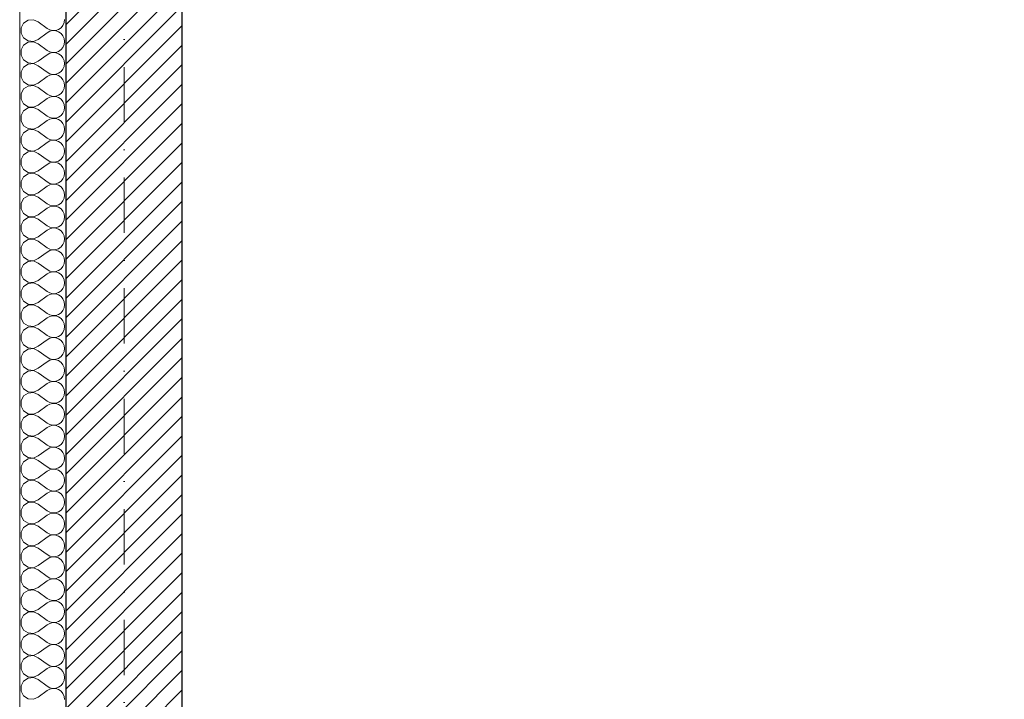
# Model space of a CAD drawing. Header units: millimetres. Extents: x -140780 to 266886, y -104422 to 233759.
# Tile 6 of 104: x 179075 to 182285, y 110143 to 112357. Entities that reach past the tile are written whole.
import ezdxf

# ---------------------------------------------------------------- set-up
doc = ezdxf.new("R2010")
doc.units = ezdxf.units.MM
doc.header["$MEASUREMENT"] = 0
doc.linetypes.add('Kropki i Kreski', pattern=[360, 180, -90, 0, -90])
for name, color, linetype in [('Konstrukcja - Siatki mod', 7, 'Continuous'), ('KR_INW', 7, 'Continuous'), ('NAPIS_SODON', 7, 'Continuous')]:
    doc.layers.add(name, color=color, linetype=linetype)
doc.layers.add('Konstrukcja - Siatki mod_Nr_pióra__48', color=7, linetype='Continuous', lineweight=15, true_color=0xa80f02)
doc.layers.add('KR_INW_Nr_pióra__102', color=7, linetype='Continuous', lineweight=5, true_color=0xcccccc)
for name, color, linetype, lineweight in [('KR_INW_Nr_pióra__101', 252, 'Continuous', 5), ('KR_INW_Nr_pióra__27', 7, 'Continuous', 25), ('KR_INW_Nr_pióra__47', 7, 'Continuous', 15), ('NAPIS_SODON_Nr_pióra__1', 7, 'Continuous', 13)]:
    doc.layers.add(name, color=color, linetype=linetype, lineweight=lineweight)

# ---------------------------------------------------------------- blocks, each defined once
blk = doc.blocks.new('Strop_1', base_point=(179225, 121523.3))
at = {"layer": 'NAPIS_SODON_Nr_pióra__1', "linetype": 'Continuous', "flags": 128}
blk.add_lwpolyline([(179225, 121523.3), (179225.9, 107003.8), (250898.3, 107008.3), (250897.4, 121527.8)], close=True, dxfattribs=at)
blk = doc.blocks.new('*X146')
at = {"layer": 'KR_INW_Nr_pióra__102', "linetype": 'Continuous'}
for p, q in [((179088, 112345.5), (179079.7, 112330.1)), ((179102.4, 112355.1), (179088, 112345.5)), ((179119.8, 112356.7), (179102.4, 112355.1)), ((179135.8, 112350), (179119.8, 112356.7)), ((179135.8, 112350), (179164.4, 112328.6)), ((179209.9, 112330.8), (179216.2, 112338.4)), ((179216.2, 112338.4), (179220.2, 112347.4)), ((179220.2, 112347.4), (179221.5, 112357.1)), ((179079.7, 112330.1), (179079.7, 112312.7)), ((179079.7, 112312.7), (179088, 112297.4)), ((179135.8, 112292.9), (179164.4, 112314.3)), ((179164.4, 112328.6), (179173, 112323.8)), ((179173, 112319.1), (179164.4, 112314.3)), ((179173, 112323.8), (179182.6, 112321.6)), ((179182.6, 112321.3), (179173, 112319.1)), ((179182.6, 112321.6), (179192.4, 112322.1)), ((179192.4, 112320.8), (179182.6, 112321.3)), ((179192.4, 112322.1), (179201.8, 112325.2)), ((179201.8, 112317.7), (179192.4, 112320.8)), ((179201.8, 112325.2), (179209.9, 112330.8)), ((179209.9, 112312.1), (179201.8, 112317.7)), ((179216.2, 112304.5), (179209.9, 112312.1)), ((179220.2, 112295.5), (179216.2, 112304.5)), ((179088, 112274), (179079.7, 112258.7)), ((179088, 112297.4), (179102.4, 112287.8)), ((179102.4, 112283.7), (179088, 112274)), ((179102.4, 112287.8), (179119.8, 112286.1)), ((179119.8, 112285.3), (179102.4, 112283.7)), ((179119.8, 112286.1), (179135.8, 112292.9)), ((179135.8, 112278.6), (179119.8, 112285.3)), ((179135.8, 112278.6), (179164.4, 112257.1)), ((179216.2, 112266.9), (179220.2, 112276)), ((179221.5, 112285.7), (179220.2, 112295.5)), ((179220.2, 112276), (179221.5, 112285.7)), ((179079.7, 112258.7), (179079.7, 112241.3)), ((179079.7, 112241.3), (179088, 112226)), ((179135.8, 112221.4), (179164.4, 112242.9)), ((179164.4, 112257.1), (179173, 112252.4)), ((179173, 112247.6), (179164.4, 112242.9)), ((179173, 112252.4), (179182.6, 112250.1)), ((179182.6, 112249.9), (179173, 112247.6)), ((179182.6, 112250.1), (179192.4, 112250.6)), ((179192.4, 112249.4), (179182.6, 112249.9)), ((179192.4, 112250.6), (179201.8, 112253.8)), ((179201.8, 112246.2), (179192.4, 112249.4)), ((179201.8, 112253.8), (179209.9, 112259.4)), ((179209.9, 112240.6), (179201.8, 112246.2)), ((179209.9, 112259.4), (179216.2, 112266.9)), ((179216.2, 112233.1), (179209.9, 112240.6)), ((179088, 112226), (179102.4, 112216.3)), ((179102.4, 112212.2), (179088, 112202.6)), ((179102.4, 112216.3), (179119.8, 112214.7)), ((179119.8, 112213.9), (179102.4, 112212.2)), ((179119.8, 112214.7), (179135.8, 112221.4)), ((179135.8, 112207.1), (179119.8, 112213.9)), ((179135.8, 112207.1), (179164.4, 112185.7)), ((179220.2, 112224), (179216.2, 112233.1)), ((179221.5, 112214.3), (179220.2, 112224)), ((179220.2, 112204.5), (179221.5, 112214.3)), ((179088, 112202.6), (179079.7, 112187.3)), ((179079.7, 112187.3), (179079.7, 112169.9)), ((179164.4, 112185.7), (179173, 112180.9)), ((179173, 112176.2), (179164.4, 112171.4)), ((179173, 112180.9), (179182.6, 112178.7)), ((179182.6, 112178.4), (179173, 112176.2)), ((179182.6, 112178.7), (179192.4, 112179.2)), ((179192.4, 112177.9), (179182.6, 112178.4)), ((179192.4, 112179.2), (179201.8, 112182.3)), ((179201.8, 112174.8), (179192.4, 112177.9)), ((179201.8, 112182.3), (179209.9, 112187.9)), ((179209.9, 112169.2), (179201.8, 112174.8)), ((179209.9, 112187.9), (179216.2, 112195.5)), ((179216.2, 112195.5), (179220.2, 112204.5)), ((179079.7, 112169.9), (179088, 112154.5)), ((179088, 112154.5), (179102.4, 112144.9)), ((179102.4, 112144.9), (179119.8, 112143.3)), ((179119.8, 112142.4), (179102.4, 112140.8)), ((179119.8, 112143.3), (179135.8, 112150)), ((179135.8, 112135.7), (179119.8, 112142.4)), ((179135.8, 112150), (179164.4, 112171.4)), ((179216.2, 112161.6), (179209.9, 112169.2)), ((179220.2, 112152.6), (179216.2, 112161.6)), ((179221.5, 112142.9), (179220.2, 112152.6)), ((179220.2, 112133.1), (179221.5, 112142.9)), ((179088, 112131.2), (179079.7, 112115.8)), ((179079.7, 112115.8), (179079.7, 112098.4)), ((179102.4, 112140.8), (179088, 112131.2)), ((179135.8, 112135.7), (179164.4, 112114.3)), ((179164.4, 112114.3), (179173, 112109.5)), ((179192.4, 112107.8), (179201.8, 112110.9)), ((179201.8, 112110.9), (179209.9, 112116.5)), ((179209.9, 112116.5), (179216.2, 112124.1)), ((179216.2, 112124.1), (179220.2, 112133.1)), ((179079.7, 112098.4), (179088, 112083.1)), ((179088, 112083.1), (179102.4, 112073.5)), ((179119.8, 112071.8), (179135.8, 112078.6)), ((179135.8, 112078.6), (179164.4, 112100)), ((179173, 112104.8), (179164.4, 112100)), ((179173, 112109.5), (179182.6, 112107.3)), ((179182.6, 112107), (179173, 112104.8)), ((179182.6, 112107.3), (179192.4, 112107.8)), ((179192.4, 112106.5), (179182.6, 112107)), ((179201.8, 112103.4), (179192.4, 112106.5)), ((179209.9, 112097.8), (179201.8, 112103.4)), ((179216.2, 112090.2), (179209.9, 112097.8)), ((179220.2, 112081.2), (179216.2, 112090.2)), ((179221.5, 112071.4), (179220.2, 112081.2)), ((179088, 112059.7), (179079.7, 112044.4)), ((179102.4, 112069.4), (179088, 112059.7)), ((179102.4, 112073.5), (179119.8, 112071.8)), ((179119.8, 112071), (179102.4, 112069.4)), ((179135.8, 112064.3), (179119.8, 112071)), ((179135.8, 112064.3), (179164.4, 112042.9)), ((179209.9, 112045.1), (179216.2, 112052.7)), ((179216.2, 112052.7), (179220.2, 112061.7)), ((179220.2, 112061.7), (179221.5, 112071.4)), ((179079.7, 112044.4), (179079.7, 112027)), ((179079.7, 112027), (179088, 112011.7)), ((179135.8, 112007.1), (179164.4, 112028.6)), ((179164.4, 112042.9), (179173, 112038.1)), ((179173, 112033.3), (179164.4, 112028.6)), ((179173, 112038.1), (179182.6, 112035.9)), ((179182.6, 112035.6), (179173, 112033.3)), ((179182.6, 112035.9), (179192.4, 112036.3)), ((179192.4, 112035.1), (179182.6, 112035.6)), ((179192.4, 112036.3), (179201.8, 112039.5)), ((179201.8, 112031.9), (179192.4, 112035.1)), ((179201.8, 112039.5), (179209.9, 112045.1)), ((179209.9, 112026.4), (179201.8, 112031.9)), ((179216.2, 112018.8), (179209.9, 112026.4)), ((179220.2, 112009.8), (179216.2, 112018.8)), ((179088, 111988.3), (179079.7, 111973)), ((179088, 112011.7), (179102.4, 112002.1)), ((179102.4, 111997.9), (179088, 111988.3)), ((179102.4, 112002.1), (179119.8, 112000.4)), ((179119.8, 111999.6), (179102.4, 111997.9)), ((179119.8, 112000.4), (179135.8, 112007.1)), ((179135.8, 111992.9), (179119.8, 111999.6)), ((179135.8, 111992.9), (179164.4, 111971.4)), ((179216.2, 111981.2), (179220.2, 111990.2)), ((179221.5, 112000), (179220.2, 112009.8)), ((179220.2, 111990.2), (179221.5, 112000)), ((179079.7, 111973), (179079.7, 111955.6)), ((179079.7, 111955.6), (179088, 111940.3)), ((179135.8, 111935.7), (179164.4, 111957.1)), ((179164.4, 111971.4), (179173, 111966.7)), ((179173, 111961.9), (179164.4, 111957.1)), ((179173, 111966.7), (179182.6, 111964.4)), ((179182.6, 111964.1), (179173, 111961.9)), ((179182.6, 111964.4), (179192.4, 111964.9)), ((179192.4, 111963.7), (179182.6, 111964.1)), ((179192.4, 111964.9), (179201.8, 111968.1)), ((179201.8, 111960.5), (179192.4, 111963.7)), ((179201.8, 111968.1), (179209.9, 111973.6)), ((179209.9, 111954.9), (179201.8, 111960.5)), ((179209.9, 111973.6), (179216.2, 111981.2)), ((179216.2, 111947.3), (179209.9, 111954.9)), ((179088, 111940.3), (179102.4, 111930.6)), ((179102.4, 111926.5), (179088, 111916.9)), ((179102.4, 111930.6), (179119.8, 111929)), ((179119.8, 111928.2), (179102.4, 111926.5)), ((179119.8, 111929), (179135.8, 111935.7)), ((179135.8, 111921.4), (179119.8, 111928.2)), ((179135.8, 111921.4), (179164.4, 111900)), ((179220.2, 111938.3), (179216.2, 111947.3)), ((179216.2, 111909.8), (179220.2, 111918.8)), ((179221.5, 111928.6), (179220.2, 111938.3)), ((179220.2, 111918.8), (179221.5, 111928.6)), ((179088, 111916.9), (179079.7, 111901.6)), ((179079.7, 111901.6), (179079.7, 111884.2)), ((179135.8, 111864.3), (179164.4, 111885.7)), ((179164.4, 111900), (179173, 111895.2)), ((179173, 111890.5), (179164.4, 111885.7)), ((179173, 111895.2), (179182.6, 111893)), ((179182.6, 111892.7), (179173, 111890.5)), ((179182.6, 111893), (179192.4, 111893.5)), ((179192.4, 111892.2), (179182.6, 111892.7)), ((179192.4, 111893.5), (179201.8, 111896.6)), ((179201.8, 111889.1), (179192.4, 111892.2)), ((179201.8, 111896.6), (179209.9, 111902.2)), ((179209.9, 111883.5), (179201.8, 111889.1)), ((179209.9, 111902.2), (179216.2, 111909.8)), ((179079.7, 111884.2), (179088, 111868.8)), ((179088, 111868.8), (179102.4, 111859.2)), ((179102.4, 111855.1), (179088, 111845.5)), ((179102.4, 111859.2), (179119.8, 111857.6)), ((179119.8, 111856.7), (179102.4, 111855.1)), ((179119.8, 111857.6), (179135.8, 111864.3)), ((179135.8, 111850), (179119.8, 111856.7)), ((179216.2, 111875.9), (179209.9, 111883.5)), ((179220.2, 111866.9), (179216.2, 111875.9)), ((179221.5, 111857.1), (179220.2, 111866.9)), ((179220.2, 111847.4), (179221.5, 111857.1)), ((179088, 111845.5), (179079.7, 111830.1)), ((179079.7, 111830.1), (179079.7, 111812.7)), ((179135.8, 111850), (179164.4, 111828.6)), ((179164.4, 111828.6), (179173, 111823.8)), ((179173, 111823.8), (179182.6, 111821.6)), ((179182.6, 111821.3), (179173, 111819.1)), ((179182.6, 111821.6), (179192.4, 111822.1)), ((179192.4, 111820.8), (179182.6, 111821.3)), ((179192.4, 111822.1), (179201.8, 111825.2)), ((179201.8, 111825.2), (179209.9, 111830.8)), ((179209.9, 111830.8), (179216.2, 111838.4)), ((179216.2, 111838.4), (179220.2, 111847.4)), ((179079.7, 111812.7), (179088, 111797.4)), ((179088, 111797.4), (179102.4, 111787.8)), ((179119.8, 111786.1), (179135.8, 111792.9)), ((179135.8, 111792.9), (179164.4, 111814.3)), ((179173, 111819.1), (179164.4, 111814.3)), ((179201.8, 111817.7), (179192.4, 111820.8)), ((179209.9, 111812.1), (179201.8, 111817.7)), ((179216.2, 111804.5), (179209.9, 111812.1)), ((179220.2, 111795.5), (179216.2, 111804.5)), ((179221.5, 111785.7), (179220.2, 111795.5)), ((179088, 111774), (179079.7, 111758.7)), ((179079.7, 111758.7), (179079.7, 111741.3)), ((179102.4, 111783.7), (179088, 111774)), ((179102.4, 111787.8), (179119.8, 111786.1)), ((179119.8, 111785.3), (179102.4, 111783.7)), ((179135.8, 111778.6), (179119.8, 111785.3)), ((179135.8, 111778.6), (179164.4, 111757.1)), ((179164.4, 111757.1), (179173, 111752.4)), ((179201.8, 111753.8), (179209.9, 111759.4)), ((179209.9, 111759.4), (179216.2, 111766.9)), ((179216.2, 111766.9), (179220.2, 111776)), ((179220.2, 111776), (179221.5, 111785.7)), ((179079.7, 111741.3), (179088, 111726)), ((179088, 111726), (179102.4, 111716.3)), ((179135.8, 111721.4), (179164.4, 111742.9)), ((179173, 111747.6), (179164.4, 111742.9)), ((179173, 111752.4), (179182.6, 111750.1)), ((179182.6, 111749.9), (179173, 111747.6)), ((179182.6, 111750.1), (179192.4, 111750.6)), ((179192.4, 111749.4), (179182.6, 111749.9)), ((179192.4, 111750.6), (179201.8, 111753.8)), ((179201.8, 111746.2), (179192.4, 111749.4)), ((179209.9, 111740.6), (179201.8, 111746.2)), ((179216.2, 111733.1), (179209.9, 111740.6)), ((179220.2, 111724), (179216.2, 111733.1)), ((179088, 111702.6), (179079.7, 111687.3)), ((179102.4, 111712.2), (179088, 111702.6)), ((179102.4, 111716.3), (179119.8, 111714.7)), ((179119.8, 111713.9), (179102.4, 111712.2)), ((179119.8, 111714.7), (179135.8, 111721.4)), ((179135.8, 111707.1), (179119.8, 111713.9)), ((179135.8, 111707.1), (179164.4, 111685.7)), ((179209.9, 111687.9), (179216.2, 111695.5)), ((179216.2, 111695.5), (179220.2, 111704.5)), ((179221.5, 111714.3), (179220.2, 111724)), ((179220.2, 111704.5), (179221.5, 111714.3)), ((179079.7, 111687.3), (179079.7, 111669.9)), ((179079.7, 111669.9), (179088, 111654.5)), ((179135.8, 111650), (179164.4, 111671.4)), ((179164.4, 111685.7), (179173, 111680.9)), ((179173, 111676.2), (179164.4, 111671.4)), ((179173, 111680.9), (179182.6, 111678.7)), ((179182.6, 111678.4), (179173, 111676.2)), ((179182.6, 111678.7), (179192.4, 111679.2)), ((179192.4, 111677.9), (179182.6, 111678.4)), ((179192.4, 111679.2), (179201.8, 111682.3)), ((179201.8, 111674.8), (179192.4, 111677.9)), ((179201.8, 111682.3), (179209.9, 111687.9)), ((179209.9, 111669.2), (179201.8, 111674.8)), ((179216.2, 111661.6), (179209.9, 111669.2)), ((179220.2, 111652.6), (179216.2, 111661.6)), ((179088, 111631.2), (179079.7, 111615.8)), ((179088, 111654.5), (179102.4, 111644.9)), ((179102.4, 111640.8), (179088, 111631.2)), ((179102.4, 111644.9), (179119.8, 111643.3)), ((179119.8, 111642.4), (179102.4, 111640.8)), ((179119.8, 111643.3), (179135.8, 111650)), ((179135.8, 111635.7), (179119.8, 111642.4)), ((179135.8, 111635.7), (179164.4, 111614.3)), ((179216.2, 111624.1), (179220.2, 111633.1)), ((179221.5, 111642.9), (179220.2, 111652.6)), ((179220.2, 111633.1), (179221.5, 111642.9)), ((179079.7, 111615.8), (179079.7, 111598.4)), ((179079.7, 111598.4), (179088, 111583.1)), ((179135.8, 111578.6), (179164.4, 111600)), ((179164.4, 111614.3), (179173, 111609.5)), ((179173, 111604.8), (179164.4, 111600)), ((179173, 111609.5), (179182.6, 111607.3)), ((179182.6, 111607), (179173, 111604.8)), ((179182.6, 111607.3), (179192.4, 111607.8)), ((179192.4, 111606.5), (179182.6, 111607)), ((179192.4, 111607.8), (179201.8, 111610.9)), ((179201.8, 111603.4), (179192.4, 111606.5)), ((179201.8, 111610.9), (179209.9, 111616.5)), ((179209.9, 111597.8), (179201.8, 111603.4)), ((179209.9, 111616.5), (179216.2, 111624.1)), ((179216.2, 111590.2), (179209.9, 111597.8)), ((179088, 111583.1), (179102.4, 111573.5)), ((179102.4, 111569.4), (179088, 111559.7)), ((179102.4, 111573.5), (179119.8, 111571.8)), ((179119.8, 111571), (179102.4, 111569.4)), ((179119.8, 111571.8), (179135.8, 111578.6)), ((179135.8, 111564.3), (179119.8, 111571)), ((179220.2, 111581.2), (179216.2, 111590.2)), ((179221.5, 111571.4), (179220.2, 111581.2)), ((179220.2, 111561.7), (179221.5, 111571.4)), ((179088, 111559.7), (179079.7, 111544.4)), ((179079.7, 111544.4), (179079.7, 111527)), ((179135.8, 111564.3), (179164.4, 111542.9)), ((179164.4, 111542.9), (179173, 111538.1)), ((179173, 111533.3), (179164.4, 111528.6)), ((179173, 111538.1), (179182.6, 111535.9)), ((179182.6, 111535.6), (179173, 111533.3)), ((179182.6, 111535.9), (179192.4, 111536.3)), ((179192.4, 111535.1), (179182.6, 111535.6)), ((179192.4, 111536.3), (179201.8, 111539.5)), ((179201.8, 111531.9), (179192.4, 111535.1)), ((179201.8, 111539.5), (179209.9, 111545.1)), ((179209.9, 111545.1), (179216.2, 111552.7)), ((179216.2, 111552.7), (179220.2, 111561.7)), ((179079.7, 111527), (179088, 111511.7)), ((179088, 111511.7), (179102.4, 111502.1)), ((179102.4, 111502.1), (179119.8, 111500.4)), ((179119.8, 111500.4), (179135.8, 111507.1)), ((179135.8, 111507.1), (179164.4, 111528.6)), ((179209.9, 111526.4), (179201.8, 111531.9)), ((179216.2, 111518.8), (179209.9, 111526.4)), ((179220.2, 111509.8), (179216.2, 111518.8)), ((179221.5, 111500), (179220.2, 111509.8)), ((179088, 111488.3), (179079.7, 111473)), ((179079.7, 111473), (179079.7, 111455.6)), ((179102.4, 111497.9), (179088, 111488.3)), ((179119.8, 111499.6), (179102.4, 111497.9)), ((179135.8, 111492.9), (179119.8, 111499.6)), ((179135.8, 111492.9), (179164.4, 111471.4)), ((179164.4, 111471.4), (179173, 111466.7)), ((179192.4, 111464.9), (179201.8, 111468.1)), ((179201.8, 111468.1), (179209.9, 111473.6)), ((179209.9, 111473.6), (179216.2, 111481.2)), ((179216.2, 111481.2), (179220.2, 111490.2)), ((179220.2, 111490.2), (179221.5, 111500)), ((179079.7, 111455.6), (179088, 111440.3)), ((179088, 111440.3), (179102.4, 111430.6)), ((179135.8, 111435.7), (179164.4, 111457.1)), ((179173, 111461.9), (179164.4, 111457.1)), ((179173, 111466.7), (179182.6, 111464.4)), ((179182.6, 111464.1), (179173, 111461.9)), ((179182.6, 111464.4), (179192.4, 111464.9)), ((179192.4, 111463.7), (179182.6, 111464.1)), ((179201.8, 111460.5), (179192.4, 111463.7)), ((179209.9, 111454.9), (179201.8, 111460.5)), ((179216.2, 111447.3), (179209.9, 111454.9)), ((179220.2, 111438.3), (179216.2, 111447.3)), ((179221.5, 111428.6), (179220.2, 111438.3)), ((179088, 111416.9), (179079.7, 111401.6)), ((179102.4, 111426.5), (179088, 111416.9)), ((179102.4, 111430.6), (179119.8, 111429)), ((179119.8, 111428.2), (179102.4, 111426.5)), ((179119.8, 111429), (179135.8, 111435.7)), ((179135.8, 111421.4), (179119.8, 111428.2)), ((179135.8, 111421.4), (179164.4, 111400)), ((179209.9, 111402.2), (179216.2, 111409.8)), ((179216.2, 111409.8), (179220.2, 111418.8)), ((179220.2, 111418.8), (179221.5, 111428.6)), ((179079.7, 111401.6), (179079.7, 111384.2)), ((179079.7, 111384.2), (179088, 111368.8)), ((179135.8, 111364.3), (179164.4, 111385.7)), ((179164.4, 111400), (179173, 111395.2)), ((179173, 111390.5), (179164.4, 111385.7)), ((179173, 111395.2), (179182.6, 111393)), ((179182.6, 111392.7), (179173, 111390.5)), ((179182.6, 111393), (179192.4, 111393.5)), ((179192.4, 111392.2), (179182.6, 111392.7)), ((179192.4, 111393.5), (179201.8, 111396.6)), ((179201.8, 111389.1), (179192.4, 111392.2)), ((179201.8, 111396.6), (179209.9, 111402.2)), ((179209.9, 111383.5), (179201.8, 111389.1)), ((179216.2, 111375.9), (179209.9, 111383.5)), ((179220.2, 111366.9), (179216.2, 111375.9)), ((179088, 111345.5), (179079.7, 111330.1)), ((179088, 111368.8), (179102.4, 111359.2)), ((179102.4, 111355.1), (179088, 111345.5)), ((179102.4, 111359.2), (179119.8, 111357.6)), ((179119.8, 111356.7), (179102.4, 111355.1)), ((179119.8, 111357.6), (179135.8, 111364.3)), ((179135.8, 111350), (179119.8, 111356.7)), ((179135.8, 111350), (179164.4, 111328.6)), ((179216.2, 111338.4), (179220.2, 111347.4)), ((179221.5, 111357.1), (179220.2, 111366.9)), ((179220.2, 111347.4), (179221.5, 111357.1)), ((179079.7, 111330.1), (179079.7, 111312.7)), ((179079.7, 111312.7), (179088, 111297.4)), ((179135.8, 111292.9), (179164.4, 111314.3)), ((179164.4, 111328.6), (179173, 111323.8)), ((179173, 111319.1), (179164.4, 111314.3)), ((179173, 111323.8), (179182.6, 111321.6)), ((179182.6, 111321.3), (179173, 111319.1)), ((179182.6, 111321.6), (179192.4, 111322.1)), ((179192.4, 111320.8), (179182.6, 111321.3)), ((179192.4, 111322.1), (179201.8, 111325.2)), ((179201.8, 111317.7), (179192.4, 111320.8)), ((179201.8, 111325.2), (179209.9, 111330.8)), ((179209.9, 111312.1), (179201.8, 111317.7)), ((179209.9, 111330.8), (179216.2, 111338.4)), ((179216.2, 111304.5), (179209.9, 111312.1)), ((179088, 111297.4), (179102.4, 111287.8)), ((179102.4, 111283.7), (179088, 111274)), ((179102.4, 111287.8), (179119.8, 111286.1)), ((179119.8, 111285.3), (179102.4, 111283.7)), ((179119.8, 111286.1), (179135.8, 111292.9)), ((179135.8, 111278.6), (179119.8, 111285.3)), ((179135.8, 111278.6), (179164.4, 111257.1)), ((179220.2, 111295.5), (179216.2, 111304.5)), ((179216.2, 111266.9), (179220.2, 111276)), ((179221.5, 111285.7), (179220.2, 111295.5)), ((179220.2, 111276), (179221.5, 111285.7)), ((179088, 111274), (179079.7, 111258.7)), ((179079.7, 111258.7), (179079.7, 111241.3)), ((179164.4, 111257.1), (179173, 111252.4)), ((179173, 111247.6), (179164.4, 111242.9)), ((179173, 111252.4), (179182.6, 111250.1)), ((179182.6, 111249.9), (179173, 111247.6)), ((179182.6, 111250.1), (179192.4, 111250.6)), ((179192.4, 111249.4), (179182.6, 111249.9)), ((179192.4, 111250.6), (179201.8, 111253.8)), ((179201.8, 111246.2), (179192.4, 111249.4)), ((179201.8, 111253.8), (179209.9, 111259.4)), ((179209.9, 111240.6), (179201.8, 111246.2)), ((179209.9, 111259.4), (179216.2, 111266.9)), ((179079.7, 111241.3), (179088, 111226)), ((179088, 111226), (179102.4, 111216.3)), ((179102.4, 111212.2), (179088, 111202.6)), ((179102.4, 111216.3), (179119.8, 111214.7)), ((179119.8, 111213.9), (179102.4, 111212.2)), ((179119.8, 111214.7), (179135.8, 111221.4)), ((179135.8, 111207.1), (179119.8, 111213.9)), ((179135.8, 111221.4), (179164.4, 111242.9)), ((179216.2, 111233.1), (179209.9, 111240.6)), ((179220.2, 111224), (179216.2, 111233.1)), ((179221.5, 111214.3), (179220.2, 111224)), ((179220.2, 111204.5), (179221.5, 111214.3)), ((179088, 111202.6), (179079.7, 111187.3)), ((179079.7, 111187.3), (179079.7, 111169.9)), ((179135.8, 111207.1), (179164.4, 111185.7)), ((179164.4, 111185.7), (179173, 111180.9)), ((179173, 111180.9), (179182.6, 111178.7)), ((179182.6, 111178.7), (179192.4, 111179.2)), ((179192.4, 111179.2), (179201.8, 111182.3)), ((179201.8, 111182.3), (179209.9, 111187.9)), ((179209.9, 111187.9), (179216.2, 111195.5)), ((179216.2, 111195.5), (179220.2, 111204.5)), ((179079.7, 111169.9), (179088, 111154.5)), ((179088, 111154.5), (179102.4, 111144.9)), ((179119.8, 111143.3), (179135.8, 111150)), ((179135.8, 111150), (179164.4, 111171.4)), ((179173, 111176.2), (179164.4, 111171.4)), ((179182.6, 111178.4), (179173, 111176.2)), ((179192.4, 111177.9), (179182.6, 111178.4)), ((179201.8, 111174.8), (179192.4, 111177.9)), ((179209.9, 111169.2), (179201.8, 111174.8)), ((179216.2, 111161.6), (179209.9, 111169.2)), ((179220.2, 111152.6), (179216.2, 111161.6)), ((179221.5, 111142.9), (179220.2, 111152.6)), ((179088, 111131.2), (179079.7, 111115.8)), ((179079.7, 111115.8), (179079.7, 111098.4)), ((179102.4, 111140.8), (179088, 111131.2)), ((179102.4, 111144.9), (179119.8, 111143.3)), ((179119.8, 111142.4), (179102.4, 111140.8)), ((179135.8, 111135.7), (179119.8, 111142.4)), ((179135.8, 111135.7), (179164.4, 111114.3)), ((179201.8, 111110.9), (179209.9, 111116.5)), ((179209.9, 111116.5), (179216.2, 111124.1)), ((179216.2, 111124.1), (179220.2, 111133.1)), ((179220.2, 111133.1), (179221.5, 111142.9)), ((179079.7, 111098.4), (179088, 111083.1)), ((179088, 111083.1), (179102.4, 111073.5)), ((179135.8, 111078.6), (179164.4, 111100)), ((179164.4, 111114.3), (179173, 111109.5)), ((179173, 111104.8), (179164.4, 111100)), ((179173, 111109.5), (179182.6, 111107.3)), ((179182.6, 111107), (179173, 111104.8)), ((179182.6, 111107.3), (179192.4, 111107.8)), ((179192.4, 111106.5), (179182.6, 111107)), ((179192.4, 111107.8), (179201.8, 111110.9)), ((179201.8, 111103.4), (179192.4, 111106.5)), ((179209.9, 111097.8), (179201.8, 111103.4)), ((179216.2, 111090.2), (179209.9, 111097.8)), ((179220.2, 111081.2), (179216.2, 111090.2)), ((179088, 111059.7), (179079.7, 111044.4)), ((179102.4, 111069.4), (179088, 111059.7)), ((179102.4, 111073.5), (179119.8, 111071.8)), ((179119.8, 111071), (179102.4, 111069.4)), ((179119.8, 111071.8), (179135.8, 111078.6)), ((179135.8, 111064.3), (179119.8, 111071)), ((179135.8, 111064.3), (179164.4, 111042.9)), ((179209.9, 111045.1), (179216.2, 111052.7)), ((179216.2, 111052.7), (179220.2, 111061.7)), ((179221.5, 111071.4), (179220.2, 111081.2)), ((179220.2, 111061.7), (179221.5, 111071.4)), ((179079.7, 111044.4), (179079.7, 111027)), ((179079.7, 111027), (179088, 111011.7)), ((179135.8, 111007.1), (179164.4, 111028.6)), ((179164.4, 111042.9), (179173, 111038.1)), ((179173, 111033.3), (179164.4, 111028.6)), ((179173, 111038.1), (179182.6, 111035.9)), ((179182.6, 111035.6), (179173, 111033.3)), ((179182.6, 111035.9), (179192.4, 111036.3)), ((179192.4, 111035.1), (179182.6, 111035.6)), ((179192.4, 111036.3), (179201.8, 111039.5)), ((179201.8, 111031.9), (179192.4, 111035.1)), ((179201.8, 111039.5), (179209.9, 111045.1)), ((179209.9, 111026.4), (179201.8, 111031.9)), ((179216.2, 111018.8), (179209.9, 111026.4)), ((179220.2, 111009.8), (179216.2, 111018.8)), ((179088, 110988.3), (179079.7, 110973)), ((179088, 111011.7), (179102.4, 111002.1)), ((179102.4, 110997.9), (179088, 110988.3)), ((179102.4, 111002.1), (179119.8, 111000.4)), ((179119.8, 110999.6), (179102.4, 110997.9)), ((179119.8, 111000.4), (179135.8, 111007.1)), ((179135.8, 110992.9), (179119.8, 110999.6)), ((179135.8, 110992.9), (179164.4, 110971.4)), ((179216.2, 110981.2), (179220.2, 110990.2)), ((179221.5, 111000), (179220.2, 111009.8)), ((179220.2, 110990.2), (179221.5, 111000)), ((179079.7, 110973), (179079.7, 110955.6)), ((179079.7, 110955.6), (179088, 110940.3)), ((179135.8, 110935.7), (179164.4, 110957.1)), ((179164.4, 110971.4), (179173, 110966.7)), ((179173, 110961.9), (179164.4, 110957.1)), ((179173, 110966.7), (179182.6, 110964.4)), ((179182.6, 110964.1), (179173, 110961.9)), ((179182.6, 110964.4), (179192.4, 110964.9)), ((179192.4, 110963.7), (179182.6, 110964.1)), ((179192.4, 110964.9), (179201.8, 110968.1)), ((179201.8, 110960.5), (179192.4, 110963.7)), ((179201.8, 110968.1), (179209.9, 110973.6)), ((179209.9, 110954.9), (179201.8, 110960.5)), ((179209.9, 110973.6), (179216.2, 110981.2)), ((179216.2, 110947.3), (179209.9, 110954.9)), ((179088, 110940.3), (179102.4, 110930.6)), ((179102.4, 110926.5), (179088, 110916.9)), ((179102.4, 110930.6), (179119.8, 110929)), ((179119.8, 110928.2), (179102.4, 110926.5)), ((179119.8, 110929), (179135.8, 110935.7)), ((179135.8, 110921.4), (179119.8, 110928.2)), ((179220.2, 110938.3), (179216.2, 110947.3)), ((179221.5, 110928.6), (179220.2, 110938.3)), ((179220.2, 110918.8), (179221.5, 110928.6)), ((179088, 110916.9), (179079.7, 110901.6)), ((179079.7, 110901.6), (179079.7, 110884.2)), ((179135.8, 110921.4), (179164.4, 110900)), ((179164.4, 110900), (179173, 110895.2)), ((179173, 110890.5), (179164.4, 110885.7)), ((179173, 110895.2), (179182.6, 110893)), ((179182.6, 110892.7), (179173, 110890.5)), ((179182.6, 110893), (179192.4, 110893.5)), ((179192.4, 110892.2), (179182.6, 110892.7)), ((179192.4, 110893.5), (179201.8, 110896.6)), ((179201.8, 110889.1), (179192.4, 110892.2)), ((179201.8, 110896.6), (179209.9, 110902.2)), ((179209.9, 110902.2), (179216.2, 110909.8)), ((179216.2, 110909.8), (179220.2, 110918.8)), ((179079.7, 110884.2), (179088, 110868.8)), ((179088, 110868.8), (179102.4, 110859.2)), ((179102.4, 110859.2), (179119.8, 110857.6)), ((179119.8, 110857.6), (179135.8, 110864.3)), ((179135.8, 110864.3), (179164.4, 110885.7)), ((179209.9, 110883.5), (179201.8, 110889.1)), ((179216.2, 110875.9), (179209.9, 110883.5)), ((179220.2, 110866.9), (179216.2, 110875.9)), ((179221.5, 110857.1), (179220.2, 110866.9)), ((179088, 110845.5), (179079.7, 110830.1)), ((179079.7, 110830.1), (179079.7, 110812.7)), ((179102.4, 110855.1), (179088, 110845.5)), ((179119.8, 110856.7), (179102.4, 110855.1)), ((179135.8, 110850), (179119.8, 110856.7)), ((179135.8, 110850), (179164.4, 110828.6)), ((179164.4, 110828.6), (179173, 110823.8)), ((179201.8, 110825.2), (179209.9, 110830.8)), ((179209.9, 110830.8), (179216.2, 110838.4)), ((179216.2, 110838.4), (179220.2, 110847.4)), ((179220.2, 110847.4), (179221.5, 110857.1)), ((179079.7, 110812.7), (179088, 110797.4)), ((179088, 110797.4), (179102.4, 110787.8)), ((179135.8, 110792.9), (179164.4, 110814.3)), ((179173, 110819.1), (179164.4, 110814.3)), ((179173, 110823.8), (179182.6, 110821.6)), ((179182.6, 110821.3), (179173, 110819.1)), ((179182.6, 110821.6), (179192.4, 110822.1)), ((179192.4, 110820.8), (179182.6, 110821.3)), ((179192.4, 110822.1), (179201.8, 110825.2)), ((179201.8, 110817.7), (179192.4, 110820.8)), ((179209.9, 110812.1), (179201.8, 110817.7)), ((179216.2, 110804.5), (179209.9, 110812.1)), ((179220.2, 110795.5), (179216.2, 110804.5)), ((179221.5, 110785.7), (179220.2, 110795.5)), ((179088, 110774), (179079.7, 110758.7)), ((179102.4, 110783.7), (179088, 110774)), ((179102.4, 110787.8), (179119.8, 110786.1)), ((179119.8, 110785.3), (179102.4, 110783.7)), ((179119.8, 110786.1), (179135.8, 110792.9)), ((179135.8, 110778.6), (179119.8, 110785.3)), ((179135.8, 110778.6), (179164.4, 110757.1)), ((179209.9, 110759.4), (179216.2, 110766.9)), ((179216.2, 110766.9), (179220.2, 110776)), ((179220.2, 110776), (179221.5, 110785.7)), ((179079.7, 110758.7), (179079.7, 110741.3)), ((179079.7, 110741.3), (179088, 110726)), ((179135.8, 110721.4), (179164.4, 110742.9)), ((179164.4, 110757.1), (179173, 110752.4)), ((179173, 110747.6), (179164.4, 110742.9)), ((179173, 110752.4), (179182.6, 110750.1)), ((179182.6, 110749.9), (179173, 110747.6)), ((179182.6, 110750.1), (179192.4, 110750.6)), ((179192.4, 110749.4), (179182.6, 110749.9)), ((179192.4, 110750.6), (179201.8, 110753.8)), ((179201.8, 110746.2), (179192.4, 110749.4)), ((179201.8, 110753.8), (179209.9, 110759.4)), ((179209.9, 110740.6), (179201.8, 110746.2)), ((179216.2, 110733.1), (179209.9, 110740.6)), ((179220.2, 110724), (179216.2, 110733.1)), ((179088, 110702.6), (179079.7, 110687.3)), ((179088, 110726), (179102.4, 110716.3)), ((179102.4, 110712.2), (179088, 110702.6)), ((179102.4, 110716.3), (179119.8, 110714.7)), ((179119.8, 110713.9), (179102.4, 110712.2)), ((179119.8, 110714.7), (179135.8, 110721.4)), ((179135.8, 110707.1), (179119.8, 110713.9)), ((179135.8, 110707.1), (179164.4, 110685.7)), ((179216.2, 110695.5), (179220.2, 110704.5)), ((179221.5, 110714.3), (179220.2, 110724)), ((179220.2, 110704.5), (179221.5, 110714.3)), ((179079.7, 110687.3), (179079.7, 110669.9)), ((179079.7, 110669.9), (179088, 110654.5)), ((179135.8, 110650), (179164.4, 110671.4)), ((179164.4, 110685.7), (179173, 110680.9)), ((179173, 110676.2), (179164.4, 110671.4)), ((179173, 110680.9), (179182.6, 110678.7)), ((179182.6, 110678.4), (179173, 110676.2)), ((179182.6, 110678.7), (179192.4, 110679.2)), ((179192.4, 110677.9), (179182.6, 110678.4)), ((179192.4, 110679.2), (179201.8, 110682.3)), ((179201.8, 110674.8), (179192.4, 110677.9)), ((179201.8, 110682.3), (179209.9, 110687.9)), ((179209.9, 110669.2), (179201.8, 110674.8)), ((179209.9, 110687.9), (179216.2, 110695.5)), ((179216.2, 110661.6), (179209.9, 110669.2)), ((179088, 110654.5), (179102.4, 110644.9)), ((179102.4, 110640.8), (179088, 110631.2)), ((179102.4, 110644.9), (179119.8, 110643.3)), ((179119.8, 110642.4), (179102.4, 110640.8)), ((179119.8, 110643.3), (179135.8, 110650)), ((179135.8, 110635.7), (179119.8, 110642.4)), ((179135.8, 110635.7), (179164.4, 110614.3)), ((179220.2, 110652.6), (179216.2, 110661.6)), ((179221.5, 110642.9), (179220.2, 110652.6)), ((179220.2, 110633.1), (179221.5, 110642.9)), ((179088, 110631.2), (179079.7, 110615.8)), ((179079.7, 110615.8), (179079.7, 110598.4)), ((179164.4, 110614.3), (179173, 110609.5)), ((179173, 110604.8), (179164.4, 110600)), ((179173, 110609.5), (179182.6, 110607.3)), ((179182.6, 110607), (179173, 110604.8)), ((179182.6, 110607.3), (179192.4, 110607.8)), ((179192.4, 110606.5), (179182.6, 110607)), ((179192.4, 110607.8), (179201.8, 110610.9)), ((179201.8, 110603.4), (179192.4, 110606.5)), ((179201.8, 110610.9), (179209.9, 110616.5)), ((179209.9, 110597.8), (179201.8, 110603.4)), ((179209.9, 110616.5), (179216.2, 110624.1)), ((179216.2, 110624.1), (179220.2, 110633.1)), ((179079.7, 110598.4), (179088, 110583.1)), ((179088, 110583.1), (179102.4, 110573.5)), ((179102.4, 110569.4), (179088, 110559.7)), ((179102.4, 110573.5), (179119.8, 110571.8)), ((179119.8, 110571), (179102.4, 110569.4)), ((179119.8, 110571.8), (179135.8, 110578.6)), ((179135.8, 110564.3), (179119.8, 110571)), ((179135.8, 110578.6), (179164.4, 110600)), ((179216.2, 110590.2), (179209.9, 110597.8)), ((179220.2, 110581.2), (179216.2, 110590.2)), ((179221.5, 110571.4), (179220.2, 110581.2)), ((179220.2, 110561.7), (179221.5, 110571.4)), ((179088, 110559.7), (179079.7, 110544.4)), ((179079.7, 110544.4), (179079.7, 110527)), ((179135.8, 110564.3), (179164.4, 110542.9)), ((179164.4, 110542.9), (179173, 110538.1)), ((179173, 110538.1), (179182.6, 110535.9)), ((179192.4, 110536.3), (179201.8, 110539.5)), ((179201.8, 110539.5), (179209.9, 110545.1)), ((179209.9, 110545.1), (179216.2, 110552.7)), ((179216.2, 110552.7), (179220.2, 110561.7)), ((179079.7, 110527), (179088, 110511.7)), ((179088, 110511.7), (179102.4, 110502.1)), ((179119.8, 110500.4), (179135.8, 110507.1)), ((179135.8, 110507.1), (179164.4, 110528.6)), ((179173, 110533.3), (179164.4, 110528.6)), ((179182.6, 110535.6), (179173, 110533.3)), ((179182.6, 110535.9), (179192.4, 110536.3)), ((179192.4, 110535.1), (179182.6, 110535.6)), ((179201.8, 110531.9), (179192.4, 110535.1)), ((179209.9, 110526.4), (179201.8, 110531.9)), ((179216.2, 110518.8), (179209.9, 110526.4)), ((179220.2, 110509.8), (179216.2, 110518.8)), ((179221.5, 110500), (179220.2, 110509.8)), ((179088, 110488.3), (179079.7, 110473)), ((179102.4, 110497.9), (179088, 110488.3)), ((179102.4, 110502.1), (179119.8, 110500.4)), ((179119.8, 110499.6), (179102.4, 110497.9)), ((179135.8, 110492.9), (179119.8, 110499.6)), ((179135.8, 110492.9), (179164.4, 110471.4)), ((179201.8, 110468.1), (179209.9, 110473.6)), ((179209.9, 110473.6), (179216.2, 110481.2)), ((179216.2, 110481.2), (179220.2, 110490.2)), ((179220.2, 110490.2), (179221.5, 110500)), ((179079.7, 110473), (179079.7, 110455.6)), ((179079.7, 110455.6), (179088, 110440.3)), ((179135.8, 110435.7), (179164.4, 110457.1)), ((179164.4, 110471.4), (179173, 110466.7)), ((179173, 110461.9), (179164.4, 110457.1)), ((179173, 110466.7), (179182.6, 110464.4)), ((179182.6, 110464.1), (179173, 110461.9)), ((179182.6, 110464.4), (179192.4, 110464.9)), ((179192.4, 110463.7), (179182.6, 110464.1)), ((179192.4, 110464.9), (179201.8, 110468.1)), ((179201.8, 110460.5), (179192.4, 110463.7)), ((179209.9, 110454.9), (179201.8, 110460.5)), ((179216.2, 110447.3), (179209.9, 110454.9)), ((179220.2, 110438.3), (179216.2, 110447.3)), ((179088, 110416.9), (179079.7, 110401.6)), ((179088, 110440.3), (179102.4, 110430.6)), ((179102.4, 110426.5), (179088, 110416.9)), ((179102.4, 110430.6), (179119.8, 110429)), ((179119.8, 110428.2), (179102.4, 110426.5)), ((179119.8, 110429), (179135.8, 110435.7)), ((179135.8, 110421.4), (179119.8, 110428.2)), ((179135.8, 110421.4), (179164.4, 110400)), ((179209.9, 110402.2), (179216.2, 110409.8)), ((179216.2, 110409.8), (179220.2, 110418.8)), ((179221.5, 110428.6), (179220.2, 110438.3)), ((179220.2, 110418.8), (179221.5, 110428.6)), ((179079.7, 110401.6), (179079.7, 110384.2)), ((179079.7, 110384.2), (179088, 110368.8)), ((179135.8, 110364.3), (179164.4, 110385.7)), ((179164.4, 110400), (179173, 110395.2)), ((179173, 110390.5), (179164.4, 110385.7)), ((179173, 110395.2), (179182.6, 110393)), ((179182.6, 110392.7), (179173, 110390.5)), ((179182.6, 110393), (179192.4, 110393.5)), ((179192.4, 110392.2), (179182.6, 110392.7)), ((179192.4, 110393.5), (179201.8, 110396.6)), ((179201.8, 110389.1), (179192.4, 110392.2)), ((179201.8, 110396.6), (179209.9, 110402.2)), ((179209.9, 110383.5), (179201.8, 110389.1)), ((179216.2, 110375.9), (179209.9, 110383.5)), ((179088, 110345.5), (179079.7, 110330.1)), ((179088, 110368.8), (179102.4, 110359.2)), ((179102.4, 110355.1), (179088, 110345.5)), ((179102.4, 110359.2), (179119.8, 110357.6)), ((179119.8, 110356.7), (179102.4, 110355.1)), ((179119.8, 110357.6), (179135.8, 110364.3)), ((179135.8, 110350), (179119.8, 110356.7)), ((179135.8, 110350), (179164.4, 110328.6)), ((179220.2, 110366.9), (179216.2, 110375.9)), ((179216.2, 110338.4), (179220.2, 110347.4)), ((179221.5, 110357.1), (179220.2, 110366.9)), ((179220.2, 110347.4), (179221.5, 110357.1)), ((179079.7, 110330.1), (179079.7, 110312.7)), ((179079.7, 110312.7), (179088, 110297.4)), ((179135.8, 110292.9), (179164.4, 110314.3)), ((179164.4, 110328.6), (179173, 110323.8)), ((179173, 110319.1), (179164.4, 110314.3)), ((179173, 110323.8), (179182.6, 110321.6)), ((179182.6, 110321.3), (179173, 110319.1)), ((179182.6, 110321.6), (179192.4, 110322.1)), ((179192.4, 110320.8), (179182.6, 110321.3)), ((179192.4, 110322.1), (179201.8, 110325.2)), ((179201.8, 110317.7), (179192.4, 110320.8)), ((179201.8, 110325.2), (179209.9, 110330.8)), ((179209.9, 110312.1), (179201.8, 110317.7)), ((179209.9, 110330.8), (179216.2, 110338.4)), ((179088, 110297.4), (179102.4, 110287.8)), ((179102.4, 110283.7), (179088, 110274)), ((179102.4, 110287.8), (179119.8, 110286.1)), ((179119.8, 110285.3), (179102.4, 110283.7)), ((179119.8, 110286.1), (179135.8, 110292.9)), ((179135.8, 110278.6), (179119.8, 110285.3)), ((179216.2, 110304.5), (179209.9, 110312.1)), ((179220.2, 110295.5), (179216.2, 110304.5)), ((179221.5, 110285.7), (179220.2, 110295.5)), ((179220.2, 110276), (179221.5, 110285.7)), ((179088, 110274), (179079.7, 110258.7)), ((179079.7, 110258.7), (179079.7, 110241.3)), ((179135.8, 110278.6), (179164.4, 110257.1)), ((179164.4, 110257.1), (179173, 110252.4)), ((179173, 110252.4), (179182.6, 110250.1)), ((179182.6, 110249.9), (179173, 110247.6)), ((179182.6, 110250.1), (179192.4, 110250.6)), ((179192.4, 110249.4), (179182.6, 110249.9)), ((179192.4, 110250.6), (179201.8, 110253.8)), ((179201.8, 110246.2), (179192.4, 110249.4)), ((179201.8, 110253.8), (179209.9, 110259.4)), ((179209.9, 110259.4), (179216.2, 110266.9)), ((179216.2, 110266.9), (179220.2, 110276)), ((179079.7, 110241.3), (179088, 110226)), ((179088, 110226), (179102.4, 110216.3)), ((179102.4, 110216.3), (179119.8, 110214.7)), ((179119.8, 110214.7), (179135.8, 110221.4)), ((179135.8, 110221.4), (179164.4, 110242.9)), ((179173, 110247.6), (179164.4, 110242.9)), ((179209.9, 110240.6), (179201.8, 110246.2)), ((179216.2, 110233.1), (179209.9, 110240.6)), ((179220.2, 110224), (179216.2, 110233.1)), ((179221.5, 110214.3), (179220.2, 110224)), ((179088, 110202.6), (179079.7, 110187.3)), ((179079.7, 110187.3), (179079.7, 110169.9)), ((179102.4, 110212.2), (179088, 110202.6)), ((179119.8, 110213.9), (179102.4, 110212.2)), ((179135.8, 110207.1), (179119.8, 110213.9)), ((179135.8, 110207.1), (179164.4, 110185.7)), ((179164.4, 110185.7), (179173, 110180.9)), ((179201.8, 110182.3), (179209.9, 110187.9)), ((179209.9, 110187.9), (179216.2, 110195.5)), ((179216.2, 110195.5), (179220.2, 110204.5)), ((179220.2, 110204.5), (179221.5, 110214.3)), ((179079.7, 110169.9), (179088, 110154.5)), ((179088, 110154.5), (179102.4, 110144.9)), ((179135.8, 110150), (179164.4, 110171.4)), ((179173, 110176.2), (179164.4, 110171.4)), ((179173, 110180.9), (179182.6, 110178.7)), ((179182.6, 110178.4), (179173, 110176.2)), ((179182.6, 110178.7), (179192.4, 110179.2)), ((179192.4, 110177.9), (179182.6, 110178.4)), ((179192.4, 110179.2), (179201.8, 110182.3)), ((179201.8, 110174.8), (179192.4, 110177.9)), ((179209.9, 110169.2), (179201.8, 110174.8)), ((179216.2, 110161.6), (179209.9, 110169.2)), ((179220.2, 110152.6), (179216.2, 110161.6)), ((179221.5, 110142.9), (179220.2, 110152.6)), ((179102.4, 110144.9), (179119.8, 110143.3)), ((179119.8, 110143.3), (179135.8, 110150))]:
    blk.add_line(p, q, dxfattribs=at)
blk = doc.blocks.new('Ściana_2', base_point=(179075.1, 121675.6))
at = {"layer": 'KR_INW_Nr_pióra__101', "linetype": 'Continuous'}
h = blk.add_hatch(dxfattribs=at)
h.set_pattern_fill('Cegła_licówka', color=256, style=0, pattern_type=2)
h.set_pattern_definition([(45, (0, 0), (-31.819804, 31.819804), [])])
h.paths.add_polyline_path([(179225.1, 107005.1), (179605.1, 107385.1), (179605.1, 113729.1), (179405.1, 113729.1), (179290.1, 113729.1), (179225.1, 113729.1)])
at = {"layer": 'KR_INW_Nr_pióra__27', "linetype": 'Continuous'}
blk.add_line((179225.1, 113729.1), (179225.1, 107005.1), dxfattribs=at)
at = {"layer": 'KR_INW_Nr_pióra__27', "linetype": 'Continuous', "flags": 128}
blk.add_lwpolyline([(179605.1, 107385.1), (179605.1, 112967.6)], dxfattribs=at)
at = {"layer": 'KR_INW_Nr_pióra__47', "linetype": 'Continuous', "flags": 128}
blk.add_lwpolyline([(179075.1, 113729.1), (179075.1, 106855.1)], dxfattribs=at)
at = {"layer": 'KR_INW'}
blk.add_blockref('*X146', (0, 0), dxfattribs=at)
blk = doc.blocks.new('Standardowy znacznik siatki_2')
at = {"layer": 'Konstrukcja - Siatki mod_Nr_pióra__48', "linetype": 'Kropki i Kreski'}
blk.add_line((1000, 0), (16187.8, 0), dxfattribs=at)

msp = doc.modelspace()

# ---------------------------------------------------------------- block references
at = {"layer": 'Konstrukcja - Siatki mod', "color": 8, "linetype": 'Continuous', "lineweight": 13, "zscale": 1000, "rotation": 270}
msp.add_blockref('Standardowy znacznik siatki_2', (179415.1, 122925.3), dxfattribs=at)
at = {"layer": 'KR_INW'}
msp.add_blockref('Ściana_2', (179075.1, 121675.6), dxfattribs=at)
at = {"layer": 'NAPIS_SODON', "linetype": 'Continuous'}
msp.add_blockref('Strop_1', (179225, 121523.3), dxfattribs=at)

doc.saveas('drawing.dxf')
